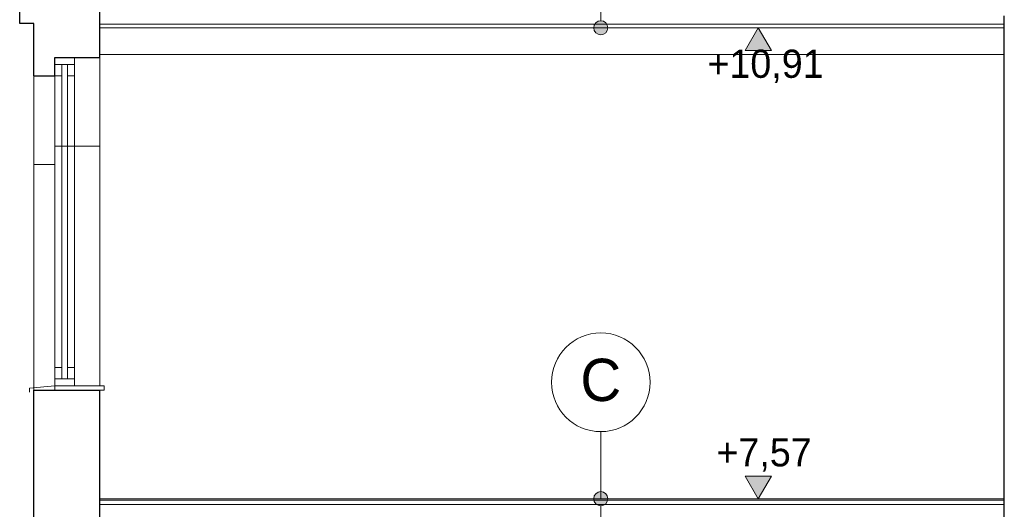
# Model space of a CAD drawing. Extents: x -394022 to -71759, y -12022 to 18278.
# Tile 37 of 91: x -226829 to -219839, y 4043 to 7516. Entities that reach past the tile are written whole.
import ezdxf

# ---------------------------------------------------------------- set-up
doc = ezdxf.new("R2010")
doc.units = 0
doc.header["$MEASUREMENT"] = 0
doc.layers.add('Arch opisy', color=7, linetype='Continuous')
doc.layers.add('Arch wymiary', color=7, linetype='Continuous')
for name, color, linetype, lineweight in [('Arch opisy_Nr_Pióra__21', 7, 'Continuous', 13), ('Arch wymiary_Nr_Pióra__21', 7, 'Continuous', 13), ('INWENT STROPY_Nr_Pióra__21', 7, 'Continuous', 13), ('INWENT. OKNA_Nr_Pióra__21', 7, 'Continuous', 13), ('INWENT.ŚCIANY_Nr_Pióra__1', 7, 'Continuous', 25), ('INWENT.ŚCIANY_Nr_Pióra__21', 7, 'Continuous', 13)]:
    doc.layers.add(name, color=color, linetype=linetype, lineweight=lineweight)
doc.layers.add('INWENT STROPY_Nr_Pióra__2', color=7, linetype='Continuous', lineweight=13, true_color=0x7f7f7f)
doc.styles.add('GENERATED_STYLE_1', font='txt')
doc.styles.add('GENERATED_STYLE_2', font='txt')

# ---------------------------------------------------------------- blocks, each defined once
blk = doc.blocks.new('Linia_15', base_point=(-222704, 3723.2))
at = {"layer": 'Arch opisy_Nr_Pióra__21', "linetype": 'Continuous'}
for points in [[(-222654, 4118.2), (-222657.8, 4137.3), (-222668.6, 4153.5), (-222684.8, 4164.4), (-222704, 4168.2), (-222723.1, 4164.4), (-222739.3, 4153.5), (-222750.2, 4137.3), (-222754, 4118.2), (-222750.2, 4099), (-222739.3, 4082.8), (-222723.1, 4072), (-222704, 4068.2), (-222684.8, 4072), (-222668.6, 4082.8), (-222657.8, 4099)], [(-222654, 3723.2), (-222657.8, 3742.3), (-222668.6, 3758.5), (-222684.8, 3769.4), (-222704, 3773.2), (-222723.1, 3769.4), (-222739.3, 3758.5), (-222750.2, 3742.3), (-222754, 3723.2), (-222750.2, 3704), (-222739.3, 3687.8), (-222723.1, 3677), (-222704, 3673.2), (-222684.8, 3677), (-222668.6, 3687.8), (-222657.8, 3704)]]:
    blk.add_hatch(color=256, dxfattribs=at).paths.add_polyline_path(points, flags=0)
blk.add_line((-222704, 3773.2), (-222704, 4068.2), dxfattribs=at)
for centre in [(-222704, 4118.2), (-222704, 3723.2)]:
    blk.add_circle(centre, 50, dxfattribs=at)
blk = doc.blocks.new('Linia_16', base_point=(-222704, 4118.2))
at = {"layer": 'Arch opisy_Nr_Pióra__21', "linetype": 'Continuous'}
blk.add_line((-222704, 4118.2), (-222704, 4593.8), dxfattribs=at)
blk.add_circle((-222704, 4943.8), 350, dxfattribs=at)
blk = doc.blocks.new('Linia_17', base_point=(-222704, 7458.2))
at = {"layer": 'Arch opisy_Nr_Pióra__21', "linetype": 'Continuous'}
for points in [[(-222654, 7853.2), (-222657.8, 7872.3), (-222668.6, 7888.5), (-222684.8, 7899.4), (-222704, 7903.2), (-222723.1, 7899.4), (-222739.3, 7888.5), (-222750.2, 7872.3), (-222754, 7853.2), (-222750.2, 7834), (-222739.3, 7817.8), (-222723.1, 7807), (-222704, 7803.2), (-222684.8, 7807), (-222668.6, 7817.8), (-222657.8, 7834)], [(-222654, 7458.2), (-222657.8, 7477.3), (-222668.6, 7493.5), (-222684.8, 7504.4), (-222704, 7508.2), (-222723.1, 7504.4), (-222739.3, 7493.5), (-222750.2, 7477.3), (-222754, 7458.2), (-222750.2, 7439), (-222739.3, 7422.8), (-222723.1, 7412), (-222704, 7408.2), (-222684.8, 7412), (-222668.6, 7422.8), (-222657.8, 7439)]]:
    blk.add_hatch(color=256, dxfattribs=at).paths.add_polyline_path(points, flags=0)
blk.add_line((-222704, 7508.2), (-222704, 7803.2), dxfattribs=at)
for centre in [(-222704, 7853.2), (-222704, 7458.2)]:
    blk.add_circle(centre, 50, dxfattribs=at)
blk = doc.blocks.new('Wymiary_21', base_point=(-221585.8, 4118.2))
at = {"layer": 'Arch wymiary_Nr_Pióra__21', "linetype": 'Continuous'}
blk.add_hatch(color=256, dxfattribs=at).paths.add_polyline_path([(-221585.8, 4118.2), (-221678.6, 4278.2), (-221493, 4278.2)], flags=0)
for p, q in [((-221585.8, 4118.2), (-221678.6, 4278.2)), ((-221678.6, 4278.2), (-221493, 4278.2)), ((-221493, 4278.2), (-221585.8, 4118.2)), ((-221585.8, 4118.2), (-221705.8, 4118.2)), ((-221585.8, 4118.2), (-221465.8, 4118.2))]:
    blk.add_line(p, q, dxfattribs=at)
at = {"layer": 'Arch wymiary_Nr_Pióra__21', "insert": (-221883.2, 4310.2), "char_height": 200, "attachment_point": 7, "style": 'GENERATED_STYLE_1'}
blk.add_mtext('{+7,57}', dxfattribs=at)
blk = doc.blocks.new('Wymiary_34', base_point=(-221585.8, 7458.2))
at = {"layer": 'Arch wymiary_Nr_Pióra__21', "linetype": 'Continuous'}
blk.add_hatch(color=256, dxfattribs=at).paths.add_polyline_path([(-221585.8, 7458.2), (-221678.6, 7298.2), (-221493, 7298.2)], flags=0)
for p, q in [((-221585.8, 7458.2), (-221705.8, 7458.2)), ((-221585.8, 7458.2), (-221678.6, 7298.2)), ((-221585.8, 7458.2), (-221465.8, 7458.2)), ((-221493, 7298.2), (-221585.8, 7458.2)), ((-221678.6, 7298.2), (-221493, 7298.2))]:
    blk.add_line(p, q, dxfattribs=at)
at = {"layer": 'Arch wymiary_Nr_Pióra__21', "insert": (-221947.2, 7066.2), "char_height": 200, "attachment_point": 7, "style": 'GENERATED_STYLE_1'}
blk.add_mtext('{+10,91}', dxfattribs=at)

msp = doc.modelspace()

# ---------------------------------------------------------------- linework, layer by layer
at = {"layer": 'INWENT STROPY_Nr_Pióra__2', "linetype": 'Continuous'}
msp.add_line((-226259.2, 7268.2), (-219839.2, 7268.2), dxfattribs=at)
at = {"layer": 'INWENT STROPY_Nr_Pióra__21', "linetype": 'Continuous'}
for p, q in [((-219839.2, 7483.2), (-226259.2, 7483.2)), ((-219839.2, 7458.2), (-226259.2, 7458.2)), ((-219839.2, 4118.2), (-226259.2, 4118.2)), ((-219839.2, 4108.2), (-226259.2, 4108.2)), ((-219839.2, 4078.2), (-226259.2, 4078.2))]:
    msp.add_line(p, q, dxfattribs=at)
at = {"layer": 'INWENT. OKNA_Nr_Pióra__21', "linetype": 'Continuous'}
for p, q in [((-226579.2, 7248.2), (-226579.2, 4918.2)), ((-226439.2, 7248.2), (-226439.2, 4918.2)), ((-226439.2, 7198.2), (-226579.2, 7198.2)), ((-226529.2, 4968.2), (-226529.2, 7198.2)), ((-226489.2, 4968.2), (-226489.2, 7198.2)), ((-226529.2, 7118.2), (-226579.2, 7118.2)), ((-226439.2, 7118.2), (-226489.2, 7118.2)), ((-226529.2, 5048.2), (-226579.2, 5048.2)), ((-226439.2, 5048.2), (-226489.2, 5048.2)), ((-226439.2, 4968.2), (-226579.2, 4968.2)), ((-226579.2, 4918.2), (-226759.2, 4903.2)), ((-226759.2, 4903.2), (-226759.2, 4873.2)), ((-226579.2, 4918.2), (-226229.2, 4918.2)), ((-226579.2, 4918.2), (-226579.2, 4888.2)), ((-226229.2, 4918.2), (-226229.2, 4888.2)), ((-226229.2, 4888.2), (-226259.2, 4888.2))]:
    msp.add_line(p, q, dxfattribs=at)
at = {"layer": 'INWENT.ŚCIANY_Nr_Pióra__1', "linetype": 'Continuous'}
for p, q in [((-226259.2, 7248.2), (-226259.2, 7808.2)), ((-226829.2, 7488.2), (-226829.2, 7588.2)), ((-226729.2, 7488.2), (-226829.2, 7488.2)), ((-226729.2, 7118.2), (-226729.2, 7488.2)), ((-219839.2, 3808.2), (-219839.2, 7543.2)), ((-226579.2, 7118.2), (-226579.2, 7248.2)), ((-226579.2, 7248.2), (-226259.2, 7248.2)), ((-226729.2, 7118.2), (-226579.2, 7118.2)), ((-226729.2, 4888.2), (-226259.2, 4888.2)), ((-226729.2, 3233.2), (-226729.2, 4888.2)), ((-226259.2, 3808.2), (-226259.2, 4888.2))]:
    msp.add_line(p, q, dxfattribs=at)
at = {"layer": 'INWENT.ŚCIANY_Nr_Pióra__21', "linetype": 'Continuous'}
for p, q in [((-226259.2, 4918.2), (-226259.2, 7248.2)), ((-226729.2, 4888.2), (-226729.2, 7118.2)), ((-226259.2, 6618.2), (-226579.2, 6618.2)), ((-226579.2, 6488.2), (-226729.2, 6488.2))]:
    msp.add_line(p, q, dxfattribs=at)

# ---------------------------------------------------------------- block references
at = {"layer": 'Arch opisy', "linetype": 'Continuous'}
for name, p in [('Linia_17', (-222704, 7458.2)), ('Linia_16', (-222704, 4118.2)), ('Linia_15', (-222704, 3723.2))]:
    msp.add_blockref(name, p, dxfattribs=at)
at = {"layer": 'Arch wymiary', "linetype": 'Continuous'}
for name, p in [('Wymiary_34', (-221585.8, 7458.2)), ('Wymiary_21', (-221585.8, 4118.2))]:
    msp.add_blockref(name, p, dxfattribs=at)

# ---------------------------------------------------------------- texts
at = {"layer": 'Arch opisy_Nr_Pióra__21', "linetype": 'Continuous', "insert": (-222704, 5111), "char_height": 300, "attachment_point": 2, "style": 'GENERATED_STYLE_2'}
msp.add_mtext('{C}', dxfattribs=at)

doc.saveas('drawing.dxf')
